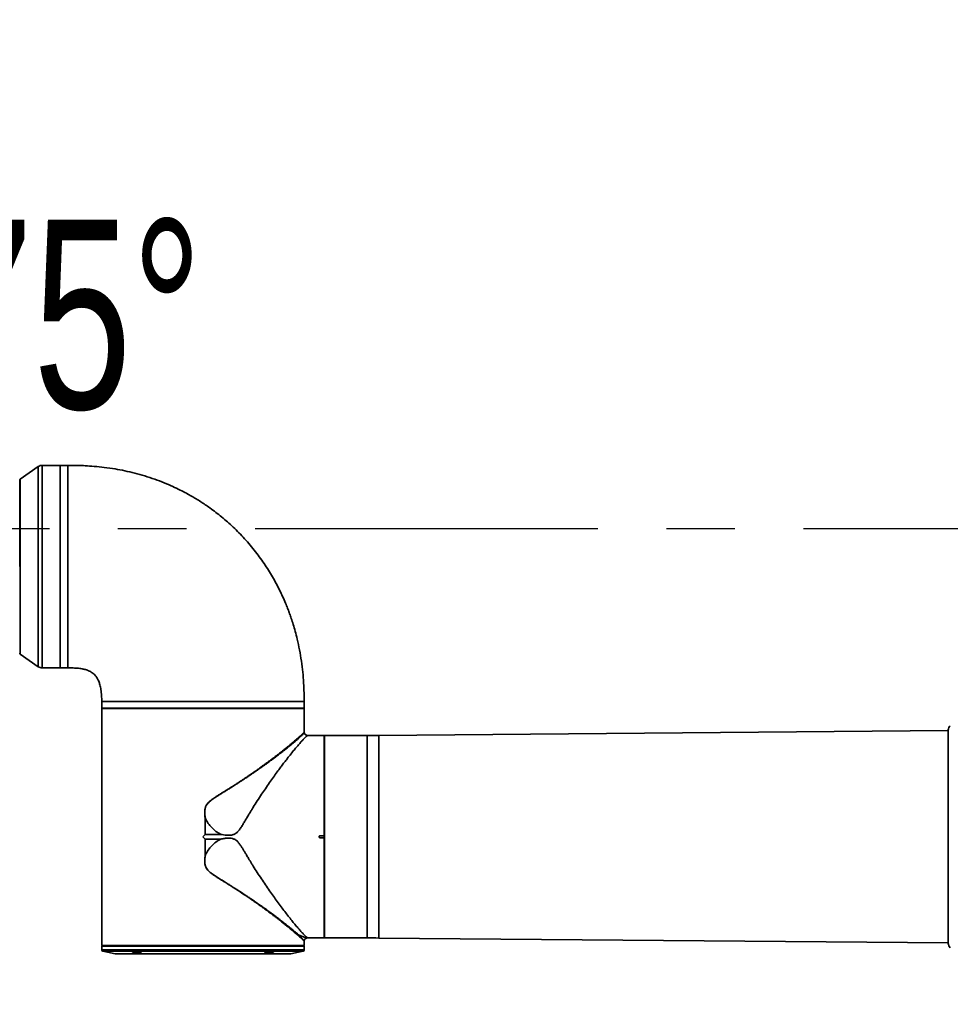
# Paper-space layout '图纸2' of a CAD drawing. Header units: millimetres. Extents: x 0 to 420, y 0 to 297.
# Tile 13 of 19: x 178 to 213, y 170 to 206. Entities that reach past the tile are written whole.
import ezdxf

# ---------------------------------------------------------------- set-up
doc = ezdxf.new("R2010")
doc.units = ezdxf.units.MM
doc.linetypes.add('CENTERX2', pattern=[20.32, 12.7, -2.54, 2.54, -2.54])
doc.layers.get('0').update_dxf_attribs({"lineweight": 18})
doc.layers.add('中心线层', color=6, linetype='CENTERX2', lineweight=25)
doc.layers.add('标注层', color=150, linetype='Continuous', lineweight=18)
doc.styles.add('SLDTEXTSTYLE1', font='txt', dxfattribs={"width": 0.7})
doc.dimstyles.new('SLDDIMSTYLE3', dxfattribs={"dimtxt": 7, "dimasz": 4, "dimexe": 0, "dimexo": 0.0625, "dimgap": 1.75, "dimtad": 0, "dimtih": 1, "dimtoh": 1, "dimlfac": 20, "dimrnd": 1e-09, "dimzin": 12, "dimdsep": 46, "dimtxsty": 'SLDTEXTSTYLE1', "dimcen": 0, "dimdle": 8, "dimadec": 0, "dimazin": 3, "dimtfac": 1, "dimtdec": 3, "dimtofl": 0, "dimtmove": 0, "dimatfit": 3, "dimfxl": 1, "dimfrac": 2, "dimtolj": 1, "dimarcsym": 0})
doc.dimstyles.new('SLDDIMSTYLE4', dxfattribs={"dimtxt": 3.5, "dimasz": 4, "dimexe": 0, "dimexo": 0.0625, "dimgap": 0.875, "dimtad": 0, "dimtih": 1, "dimtoh": 1, "dimdec": 4, "dimlfac": 20, "dimzin": 12, "dimdsep": 46, "dimtxsty": 'SLDTEXTSTYLE1', "dimcen": 0.09, "dimdle": 8, "dimazin": 3, "dimtfac": 1, "dimtdec": 3, "dimtofl": 0, "dimtmove": 0, "dimatfit": 3, "dimfxl": 1, "dimfrac": 2, "dimtolj": 1, "dimarcsym": 0})

# ---------------------------------------------------------------- blocks, each defined once
blk = doc.blocks.new('*X59')
at = {"layer": '标注层'}
blk.add_hatch(color=7, dxfattribs=at).paths.add_polyline_path([(276.344, 229.338), (279.855, 231.32), (279.259, 232.123)], flags=0)
at = {"layer": '标注层', "color": 7}
for p, q in [((276.344, 229.338), (289.254, 238.915)), ((289.254, 238.915), (310.753, 238.915))]:
    blk.add_line(p, q, dxfattribs=at)
at = {"layer": '标注层', "color": 7, "char_height": 7, "attachment_point": 1, "style": 'SLDTEXTSTYLE1'}
for s, insert, width in [('%%C', (290.254, 247.968), 6.56983), ('2806', (298.484, 247.938), 26.60782)]:
    blk.add_mtext(s, dxfattribs=dict(at, insert=insert, width=width))
blk = doc.blocks.new('*X60')
at = {"layer": '标注层'}
for points in [[(213.89, 257.426), (209.859, 257.461), (209.974, 256.468)], [(220.004, 117.394), (216.019, 118.008), (215.991, 117.008)]]:
    blk.add_hatch(color=7, dxfattribs=at).paths.add_polyline_path(points, flags=0)
at = {"layer": '标注层', "color": 7}
blk.add_line((220.004, 118.072), (220.004, 115.394), dxfattribs=at)
for start, end in [(95, 182.5), (182.5, 270)]:
    blk.add_arc((220.004, 187.544), 70.15, start, end, dxfattribs=at)
blk = doc.blocks.new('SW_CENTERMARKSYMBOL_0')
at = {"layer": '中心线层', "color": 0}
blk.add_line((-0.05, 0), (-70.657, 0), dxfattribs=at)

psp = doc.layouts.new('图纸2')

# ---------------------------------------------------------------- linework, layer by layer
at = {"color": 7, "linetype": 'Continuous', "lineweight": 35}
for p, q in [((178.8988224, 189.8481361), (178.2347093, 189.3832569)), ((179.7133824, 189.8933281), (179.042188, 189.8933281)), ((180.0033824, 189.8933281), (179.7133824, 189.8933281)), ((179.7133824, 189.8933281), (179.7133824, 182.3933281)), ((179.7133824, 186.1433281), (179.7133824, 189.8933281)), ((178.2133824, 189.3422953), (178.2133824, 186.1433281)), ((179.7133824, 182.3933281), (179.7133824, 186.1433281)), ((178.2347093, 182.9033993), (178.8988224, 182.4385201)), ((179.042188, 182.3933281), (179.7133824, 182.3933281)), ((179.7133824, 182.3933281), (180.0033824, 182.3933281)), ((181.2533824, 181.1433281), (181.2533824, 181.1033281)), ((181.2533824, 181.1033281), (181.2537191, 181.1033281)), ((181.2535699, 180.8883281), (181.2535699, 180.7308281)), ((188.7531949, 180.8883281), (181.2535699, 180.8883281)), ((181.2537191, 181.1033281), (181.2537191, 180.9033281)), ((181.2537191, 180.9033281), (188.7533824, 180.9033281)), ((181.4283824, 180.9033281), (181.4283824, 180.8883281)), ((188.5783824, 180.8883281), (188.5783824, 180.9033281)), ((188.7531949, 180.7308281), (188.7531949, 180.8883281)), ((188.7533824, 180.9033281), (188.7533824, 181.1433281)), ((181.2533824, 180.693809), (181.2533824, 172.1133281)), ((181.2535699, 180.7308281), (181.2535699, 180.6937677)), ((188.7533776, 180.7308281), (188.7533776, 180.6931656)), ((188.7533824, 180.0119937), (188.7533824, 180.693809)), ((189.4933824, 179.8933281), (188.8791949, 179.8933281)), ((189.4933824, 176.1808281), (189.4933824, 179.8933281)), ((191.0909138, 179.8933281), (189.5083824, 179.8933281)), ((189.5083824, 179.8933281), (189.5083824, 172.3933281)), ((212.6132157, 180.0744382), (191.5158433, 179.8951338)), ((212.6132157, 180.0955114), (212.6132157, 172.1911449)), ((189.5083824, 179.7183281), (189.4933824, 179.7183281)), ((185.0908981, 176.8154058), (185.0890701, 176.8152565)), ((185.0890701, 176.2290158), (185.0890701, 176.8152565)), ((185.0908981, 176.8154058), (185.0908981, 176.2299249)), ((185.0033824, 176.1433281), (185.0890701, 176.2290158)), ((185.0890701, 176.0576404), (185.0033824, 176.1433281)), ((185.6597551, 176.2299257), (185.0908981, 176.2299249)), ((189.3408824, 176.1808281), (189.4933824, 176.1808281)), ((189.4933824, 176.1058281), (189.3408824, 176.1058281)), ((189.4933824, 176.1808281), (189.4933824, 176.1058281)), ((189.4933824, 172.3933281), (189.4933824, 176.1058281)), ((185.0890701, 175.4713997), (185.0890701, 176.0576404)), ((185.0908981, 176.0567313), (185.6597561, 176.0567325)), ((185.0908981, 176.0567313), (185.0908981, 175.4712504)), ((185.0908981, 175.4712504), (185.0890701, 175.4713997)), ((189.4933824, 172.5683281), (189.5083824, 172.5683281)), ((181.2533824, 172.1133281), (188.7533824, 172.1133281)), ((181.2634835, 172.0933281), (181.2536551, 172.0834997)), ((181.2583824, 172.1133281), (181.2783824, 172.0933281)), ((181.2634835, 172.0933281), (188.7432813, 172.0933281)), ((188.7283824, 172.0933281), (188.7483824, 172.1133281)), ((188.7531097, 172.0834997), (188.7432813, 172.0933281)), ((188.7533824, 172.1133281), (188.7533824, 172.2746531)), ((188.8791949, 172.3933281), (189.4933824, 172.3933281)), ((189.5083824, 172.3933281), (191.0909138, 172.3933281)), ((191.5158433, 172.3915224), (212.6132157, 172.2122181)), ((181.2536551, 172.0834997), (181.2560216, 171.9479194)), ((181.2536551, 172.0834997), (188.7531097, 172.0834997)), ((181.2962082, 171.899763), (181.7466181, 171.809681)), ((181.7564239, 171.80871), (188.2503409, 171.80871)), ((182.455682, 171.8640499), (182.451605, 171.8653447)), ((187.3179638, 171.8152149), (187.3255617, 171.8151396)), ((187.3340782, 171.8294572), (187.3271671, 171.8295309)), ((187.5707543, 171.882273), (187.5631581, 171.882342)), ((188.2601467, 171.809681), (188.7105566, 171.899763)), ((188.7507432, 171.9479194), (188.7531097, 172.0834997))]:
    psp.add_line(p, q, dxfattribs=at)
at = {"color": 8, "linetype": 'Continuous', "lineweight": 35}
for p, q in [((178.8988224, 189.8481361), (178.8988224, 182.4385201)), ((179.042188, 189.8933281), (179.042188, 186.1433281)), ((180.0033824, 182.3933281), (180.0033824, 189.8933281)), ((178.2347093, 189.3832569), (178.2347093, 186.1433281)), ((178.2347093, 186.1433281), (178.2347093, 182.9033993)), ((179.042188, 186.1433281), (179.042188, 182.3933281)), ((188.7533824, 181.1433281), (181.2533824, 181.1433281)), ((191.0909138, 172.3933281), (191.0909138, 179.8933281)), ((191.5158433, 179.8951338), (191.5158433, 172.3915224)), ((181.2560216, 171.9479194), (188.7507432, 171.9479194)), ((181.2962082, 171.899763), (187.6247504, 171.899763)), ((181.7466181, 171.809681), (187.3062625, 171.809681)), ((187.3062625, 171.809681), (188.2601467, 171.809681)), ((187.6247504, 171.899763), (188.7105566, 171.899763))]:
    psp.add_line(p, q, dxfattribs=at)
at = {"color": 7, "linetype": 'CENTERX2', "lineweight": 18}
psp.add_arc((220.0035491, 187.5436614), 70.15, 95, 85, dxfattribs=at)
at = {"color": 7, "linetype": 'Continuous', "lineweight": 35}
for centre, radius, start, end in [((179.042188, 189.6433281), 0.25, 90, 124.9920202), ((178.2633824, 189.3422953), 0.05, 124.9920202, 179.99999992), ((178.2633824, 182.9443609), 0.05, 180, 235.00797988), ((179.042188, 182.6433281), 0.25, 235.0079798, 270), ((212.8132157, 180.0955114), 0.2, 127.87498365, 180), ((191.0909138, 229.8933281), 50, 270, 270.48693916), ((191.0909138, 122.3933281), 50, 89.51306084, 90), ((212.8132157, 172.1911449), 0.2, 180, 232.12501635), ((181.306014, 171.948792), 0.05, 181, 258.69006744), ((181.7564239, 171.85871), 0.05, 258.69006749, 270), ((188.2503409, 171.85871), 0.05, 270, 281.30993251), ((188.7007508, 171.948792), 0.05, 281.30993256, 359)]:
    psp.add_arc(centre, radius, start, end, dxfattribs=at)
for points, knots in [([(188.7533824, 181.1433281), (188.7525456, 181.2504624), (188.7507473, 181.4806849), (188.7339653, 181.843642), (188.7021372, 182.2371586), (188.6518137, 182.6456007), (188.5835202, 183.0543802), (188.5047968, 183.4215948), (188.424292, 183.7370637), (188.3498915, 183.9931128), (188.2797621, 184.2112378), (188.2145863, 184.3984603), (188.1511623, 184.5688266), (188.0432425, 184.8408674), (187.8731134, 185.2229629), (187.6167307, 185.7121891), (187.3113013, 186.2085763), (186.9545025, 186.703839), (186.5580967, 187.1741299), (186.1357767, 187.6039183), (185.7057729, 187.9828801), (185.3538076, 188.2524015), (185.0911139, 188.4350114), (184.9206622, 188.5472436), (184.7509116, 188.6531379), (184.5754074, 188.7568419), (184.378557, 188.8666195), (184.1471233, 188.9869895), (183.8732324, 189.1177182), (183.5600492, 189.2525046), (183.2149626, 189.3837823), (182.85049, 189.503787), (182.4801284, 189.6072768), (182.112279, 189.6929375), (181.7350842, 189.7641967), (181.3566211, 189.8192139), (180.9857287, 189.857602), (180.674233, 189.8784835), (180.4239625, 189.8884798), (180.2379952, 189.8924081), (180.1102192, 189.8932896), (180.0370645, 189.8933646), (180.0121127, 189.8933376), (180.0033824, 189.8933281)], [0, 0, 0, 0, 0.3215251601, 0.690930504, 1.0901925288, 1.5061583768, 1.9256440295, 2.3336357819, 2.6329032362, 2.9026119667, 3.1337544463, 3.3204748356, 3.4975418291, 3.6793046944, 4.1987893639, 4.7519713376, 5.3358088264, 5.9465131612, 6.5822625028, 7.179876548, 7.753293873, 8.3010801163, 8.5092495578, 8.7134056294, 8.9135147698, 9.1096575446, 9.3251621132, 9.5898934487, 9.892441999, 10.2358081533, 10.6128972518, 11.0001687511, 11.3870401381, 11.7666365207, 12.1333624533, 12.5388055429, 12.9140600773, 13.2521708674, 13.4755971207, 13.6657323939, 13.8104012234, 13.859086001, 13.8852877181, 13.8852877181, 13.8852877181, 13.8852877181]), ([(180.0033824, 182.3933281), (180.0684026, 182.393282), (180.1999183, 182.3931886), (180.3873572, 182.3815173), (180.5501482, 182.3572308), (180.6719949, 182.3259279), (180.7609205, 182.2928311), (180.8588747, 182.2451101), (180.967678, 182.1685214), (181.0512921, 182.0690553), (181.1056963, 181.9785789), (181.1489135, 181.8866811), (181.1928276, 181.7539422), (181.2284269, 181.5776764), (181.2500872, 181.3688534), (181.2522663, 181.2197154), (181.2533824, 181.1433281)], [0, 0, 0, 0, 0.1955243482, 0.3954853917, 0.5642252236, 0.6897533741, 0.7730928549, 0.8491209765, 1.0171616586, 1.168728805, 1.2360150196, 1.3344013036, 1.4734597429, 1.6554132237, 1.8741568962, 2.1038351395, 2.1038351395, 2.1038351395, 2.1038351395]), ([(188.8791949, 179.8933281), (188.8755658, 179.8911488), (188.8682103, 179.8867318), (188.8260759, 179.8513309), (188.7702754, 179.796317), (188.6984223, 179.7218282), (188.6139291, 179.6284327), (188.5164972, 179.5163943), (188.4083507, 179.3878815), (188.2914529, 179.2449377), (188.1770567, 179.1015067), (188.0674588, 178.9609596), (187.967281, 178.8300584), (187.8625027, 178.6908318), (187.7451014, 178.5320365), (187.6139124, 178.3506134), (187.4670603, 178.1427948), (187.320857, 177.9309583), (187.1691311, 177.7049229), (187.0193748, 177.475752), (186.8907983, 177.2737413), (186.7943006, 177.117946), (186.7199583, 176.9957843), (186.643596, 176.8682989), (186.5660236, 176.7379328), (186.4916304, 176.6134227), (186.4304889, 176.5136593), (186.3767519, 176.4328677), (186.3332411, 176.3740563), (186.2779095, 176.3106076), (186.2167813, 176.2604219), (186.150648, 176.2282092), (186.0928481, 176.2101239), (186.0265658, 176.1998817), (185.9530783, 176.1970631), (185.8298256, 176.2018337), (185.7323254, 176.2179386), (185.6597551, 176.2299257)], [0, 0, 0, 0, 0.2110351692, 0.4277324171, 0.6404171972, 0.844804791, 1.0553433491, 1.2724497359, 1.4823428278, 1.693773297, 1.9092456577, 2.0656110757, 2.2282273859, 2.3822361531, 2.5466816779, 2.755060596, 2.9587562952, 3.1803124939, 3.3770913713, 3.6006944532, 3.8121956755, 3.9197835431, 4.0116349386, 4.130950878, 4.2491325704, 4.3460022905, 4.4493824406, 4.5051749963, 4.5579632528, 4.60891055, 4.6886906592, 4.7280581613, 4.7686124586, 4.8202250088, 4.8737107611, 4.9286916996, 5.0887398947, 5.0887398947, 5.0887398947, 5.0887398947]), ([(188.7542444, 180.0002708), (188.753982, 180.0023311), (188.7534572, 180.0064519), (188.7534073, 180.0106056), (188.7533824, 180.0126824)], [0, 0, 0, 0, 0.006230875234, 0.012462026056, 0.012462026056, 0.012462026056, 0.012462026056]), ([(188.880324, 179.8932626), (188.8647122, 179.8948079), (188.8340396, 179.897844), (188.7945986, 179.9225688), (188.7646775, 179.9578707), (188.7575542, 179.9874701), (188.7539555, 180.0024235)], [0, 0, 0, 0, 0.04741719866, 0.0931605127, 0.13868323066, 0.18516176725, 0.18516176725, 0.18516176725, 0.18516176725]), ([(185.0920958, 176.8139635), (185.0919207, 176.8143067), (185.0916817, 176.8147752), (185.0912369, 176.8152515), (185.0910032, 176.815358), (185.0908981, 176.8154058)], [0, 0, 0, 0, 0.0011635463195, 0.0015882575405, 0.0019352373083, 0.0019352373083, 0.0019352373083, 0.0019352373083]), ([(185.0920958, 176.8139635), (185.1254736, 176.7535187), (185.1921371, 176.6327958), (185.3263911, 176.4746145), (185.4807595, 176.3354352), (185.5999649, 176.2651692), (185.6597551, 176.2299257)], [0, 0, 0, 0, 0.2074530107, 0.41433401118, 0.62153961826, 0.83005332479, 0.83005332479, 0.83005332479, 0.83005332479]), ([(185.0908981, 176.2299249), (185.0906696, 176.2298985), (185.090143, 176.2298378), (185.0895354, 176.2294515), (185.0891945, 176.2291323), (185.0890701, 176.2290158)], [0, 0, 0, 0, 0.0006931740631, 0.0015976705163, 0.0021175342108, 0.0021175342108, 0.0021175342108, 0.0021175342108]), ([(189.3408824, 176.1058281), (189.3366657, 176.1062426), (189.3282323, 176.1070716), (189.3170085, 176.1135369), (189.3084754, 176.123051), (189.3041544, 176.1335985), (189.302914, 176.1447587), (189.3048171, 176.1559791), (189.3110397, 176.167212), (189.32062, 176.1756941), (189.3311481, 176.1801878), (189.3381171, 176.1806462), (189.3408824, 176.1808281)], [0, 0, 0, 0, 0.01280509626, 0.02561017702, 0.03841566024, 0.05122140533, 0.05964554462, 0.0724506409, 0.08525572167, 0.09806120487, 0.11086694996, 0.11929108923, 0.11929108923, 0.11929108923, 0.11929108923]), ([(185.0890701, 176.0576404), (185.0892961, 176.0574364), (185.089711, 176.0570621), (185.0903658, 176.0567686), (185.090759, 176.0567411), (185.0908981, 176.0567313)], [0, 0, 0, 0, 0.000922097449, 0.0016925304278, 0.0021144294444, 0.0021144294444, 0.0021144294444, 0.0021144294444]), ([(185.0920982, 175.4726915), (185.1254633, 175.5331607), (185.1921947, 175.6541012), (185.3267914, 175.8125435), (185.4812666, 175.9515931), (185.6003039, 176.0217121), (185.6597561, 176.0567325)], [0, 0, 0, 0, 0.20749854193, 0.41500476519, 0.62277488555, 0.830081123, 0.830081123, 0.830081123, 0.830081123]), ([(185.6597561, 176.0567325), (185.6855469, 176.0613293), (185.7354393, 176.0702219), (185.8082965, 176.0799237), (185.8919326, 176.0877489), (185.9882384, 176.0904651), (186.0982514, 176.0786046), (186.1845147, 176.0451582), (186.2448325, 176.0032219), (186.3020279, 175.9513646), (186.3645769, 175.8729659), (186.431254, 175.7717291), (186.4930456, 175.6707816), (186.5540792, 175.5687512), (186.6196397, 175.4586065), (186.6844372, 175.3500858), (186.7471969, 175.2459535), (186.8055236, 175.1505701), (186.8951696, 175.0060464), (187.0162858, 174.8156425), (187.166159, 174.5863714), (187.3178278, 174.3600466), (187.4670639, 174.1438659), (187.613912, 173.936042), (187.7570371, 173.7381101), (187.8983509, 173.5476079), (188.035338, 173.3671212), (188.1665649, 173.1982988), (188.2914522, 173.0417209), (188.4083502, 172.8987749), (188.5164966, 172.7702626), (188.6139287, 172.658224), (188.6984217, 172.5648285), (188.7702751, 172.4903396), (188.8260756, 172.4353256), (188.8682101, 172.3999245), (188.8755658, 172.3955074), (188.8791949, 172.3933281)], [0, 0, 0, 0, 0.0570977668, 0.1104557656, 0.160153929, 0.2401568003, 0.3201669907, 0.3998834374, 0.4384611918, 0.4798440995, 0.5678142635, 0.6562545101, 0.7447500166, 0.8269334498, 0.9172787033, 1.0270391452, 1.1064886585, 1.187499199, 1.2766348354, 1.4881600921, 1.6990040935, 1.9086240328, 2.1302157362, 2.3339451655, 2.5423604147, 2.7593194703, 2.9699607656, 3.1798550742, 3.3953617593, 3.6068274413, 3.8167570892, 4.0338979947, 4.2444716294, 4.4488949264, 4.6616136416, 4.8783468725, 5.0894188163, 5.0894188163, 5.0894188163, 5.0894188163]), ([(188.4715158, 172.5351536), (188.4444893, 172.5585933), (188.3894265, 172.6063485), (188.293139, 172.6878807), (188.187684, 172.7755051), (188.0724014, 172.8695624), (187.9476126, 172.9695199), (187.826546, 173.0646248), (187.7126165, 173.1527644), (187.6085647, 173.2322414), (187.4963116, 173.3167933), (187.3832764, 173.4007066), (187.269569, 173.4840126), (187.1551291, 173.5667649), (187.031256, 173.6550798), (186.9058196, 173.743232), (186.7755672, 173.8335066), (186.6368089, 173.9281701), (186.4686198, 174.0409319), (186.3144766, 174.1423216), (186.1931458, 174.2208596), (186.1334566, 174.2591868), (186.0993856, 174.2809932), (186.0779369, 174.2945911), (186.0536335, 174.3099955), (186.0203312, 174.3310447), (185.9768691, 174.3584371), (185.9231505, 174.3921675), (185.8590757, 174.4322462), (185.7699119, 174.4877108), (185.6674862, 174.5513856), (185.5558568, 174.6215732), (185.451486, 174.6890565), (185.3461579, 174.7613166), (185.2536392, 174.8336315), (185.1824461, 174.9048127), (185.1374722, 174.9648777), (185.1080342, 175.0213945), (185.0887384, 175.0746152), (185.0694338, 175.1610375), (185.065095, 175.2954006), (185.0804789, 175.408332), (185.0890701, 175.4713997)], [0, 0, 0, 0, 0.1844699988, 0.3758319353, 0.5742601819, 0.7624937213, 0.9593870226, 1.1650333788, 1.3013076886, 1.4438022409, 1.5925339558, 1.7475177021, 1.8791132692, 2.0186473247, 2.1661249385, 2.321550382, 2.4564097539, 2.6114976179, 2.7868138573, 3.00898326, 3.106948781, 3.1708160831, 3.1964972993, 3.2135986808, 3.237697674, 3.2721843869, 3.3170587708, 3.3723207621, 3.4379702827, 3.5140072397, 3.645088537, 3.7498836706, 3.8536425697, 3.9641971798, 4.0770169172, 4.153221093, 4.2206639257, 4.2676021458, 4.3153527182, 4.3647069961, 4.4930443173, 4.655365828, 4.655365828, 4.655365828, 4.655365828]), ([(185.0920982, 175.4726915), (185.0835527, 175.4137472), (185.0664434, 175.2957313), (185.0697588, 175.1592717), (185.0907624, 175.0719114), (185.1106248, 175.015447), (185.1468607, 174.9501651), (185.2045148, 174.8817726), (185.2923171, 174.801997), (185.4123205, 174.7157336), (185.5605346, 174.620328), (185.7095093, 174.5278035), (185.8580038, 174.4366802), (186.004928, 174.3457296), (186.1368222, 174.2628134), (186.2799522, 174.1715286), (186.4298014, 174.0746388), (186.5810179, 173.9752353), (186.7159651, 173.885272), (186.841761, 173.800184), (186.999867, 173.69168), (187.1761391, 173.568424), (187.3602518, 173.4368476), (187.5235483, 173.3178233), (187.6672564, 173.2111712), (187.7927086, 173.1165137), (187.9201158, 173.0188954), (188.0461092, 172.9205277), (188.1671937, 172.823982), (188.2802852, 172.7320555), (188.3826618, 172.6466505), (188.4731785, 172.569029), (188.5208257, 172.5262909), (188.5428003, 172.5065803)], [0, 0, 0, 0, 0.1495303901, 0.2993832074, 0.3381418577, 0.3746755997, 0.449373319, 0.5239722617, 0.5983176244, 0.7469238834, 0.8950874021, 1.0433303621, 1.1915562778, 1.3394103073, 1.487038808, 1.5947927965, 1.7823092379, 1.9572500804, 2.0785585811, 2.2217016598, 2.3740007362, 2.6131748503, 2.835416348, 3.0407119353, 3.2291602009, 3.4009438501, 3.5562979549, 3.7762640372, 3.9731153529, 4.1474420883, 4.3708282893, 4.5652139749, 4.7315998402, 4.7315998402, 4.7315998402, 4.7315998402]), ([(185.0908981, 175.4712504), (185.091003, 175.4712982), (185.0912365, 175.4714045), (185.0916818, 175.4718805), (185.0919221, 175.4723486), (185.0920982, 175.4726915)], [0, 0, 0, 0, 0.0003463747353, 0.0007710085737, 0.0019353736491, 0.0019353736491, 0.0019353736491, 0.0019353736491]), ([(188.5428004, 172.5065803), (188.5427996, 172.5065808), (188.5427972, 172.5065821), (188.5427895, 172.5065856), (188.5427636, 172.5065971), (188.5426666, 172.5066376), (188.5422928, 172.5067909), (188.5408241, 172.5073835), (188.5350015, 172.5097169), (188.523508, 172.5143049), (188.5011655, 172.5232413), (188.4833859, 172.5303857), (188.4715208, 172.5351536)], [0, 0, 0, 0, 0.000002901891, 0.0000081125, 0.000025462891, 0.00008788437, 0.000323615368, 0.001238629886, 0.004842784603, 0.01914661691, 0.03832287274, 0.076793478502, 0.076793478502, 0.076793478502, 0.076793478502]), ([(188.7533824, 172.2745942), (188.7534123, 172.2764078), (188.7534723, 172.280035), (188.7539009, 172.2836373), (188.7541153, 172.2854384)], [0, 0, 0, 0, 0.005441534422, 0.01088309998, 0.01088309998, 0.01088309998, 0.01088309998]), ([(188.7539981, 172.2845602), (188.7565745, 172.2964334), (188.7616727, 172.3199278), (188.781887, 172.3499964), (188.8084378, 172.3742961), (188.830515, 172.3831871), (188.8416156, 172.3876576)], [0, 0, 0, 0, 0.03659913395, 0.07242115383, 0.10809980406, 0.14418162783, 0.14418162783, 0.14418162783, 0.14418162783]), ([(188.8407913, 172.3872965), (188.8409899, 172.3873938), (188.8529214, 172.3932426), (188.8666458, 172.3933135), (188.8801416, 172.3933832)], [0, 0, 0, 0, 0.000678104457, 0.040729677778, 0.040729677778, 0.040729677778, 0.040729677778]), ([(182.6865272, 171.8480447), (182.6696272, 171.8525039), (182.6441415, 171.8592283), (182.6010404, 171.8671566), (182.5576381, 171.8738929), (182.5028324, 171.8801283), (182.4458833, 171.883146), (182.4058483, 171.8811798), (182.3903246, 171.8744127), (182.3997331, 171.8639138), (182.4255191, 171.8553262), (182.4384206, 171.8510296)], [0, 0, 0, 0, 0.04545435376, 0.06854669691, 0.09156824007, 0.13426044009, 0.17801748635, 0.22240897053, 0.26679682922, 0.31120083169, 0.35566277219, 0.35566277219, 0.35566277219, 0.35566277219]), ([(182.4384206, 171.8510296), (182.4536325, 171.8469587), (182.4792401, 171.8401057), (182.5230071, 171.8316199), (182.5682093, 171.824227), (182.6114199, 171.8189299), (182.6498208, 171.8159357), (182.6840613, 171.8146618), (182.7107952, 171.8159451), (182.726319, 171.8197631), (182.7329629, 171.8252827), (182.726271, 171.8328547), (182.7079735, 171.8412661), (182.6934241, 171.8458648), (182.6865272, 171.8480447)], [0, 0, 0, 0, 0.0409281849, 0.06889798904, 0.09213553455, 0.13257087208, 0.15461474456, 0.17658210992, 0.21742392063, 0.24068516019, 0.26429989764, 0.30642794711, 0.33096567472, 0.35308077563, 0.35308077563, 0.35308077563, 0.35308077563]), ([(182.692782, 171.8457573), (182.6940087, 171.8453962), (182.7027245, 171.8428304), (182.711147, 171.8388111), (182.713608, 171.8380474), (182.7144099, 171.8377986)], [0, 0, 0, 0, 0.00229836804, 0.016330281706, 0.023113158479, 0.023113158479, 0.023113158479, 0.023113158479]), ([(187.5631581, 171.882342), (187.5460162, 171.8818712), (187.5117363, 171.8809296), (187.4458978, 171.8736767), (187.3816363, 171.8632592), (187.3264813, 171.8506843), (187.2882303, 171.8377207), (187.2725983, 171.826282), (187.2805668, 171.8176786), (187.3055, 171.816036), (187.3179638, 171.8152149)], [0, 0, 0, 0, 0.0435592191, 0.0871085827, 0.13063781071, 0.17416839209, 0.21770512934, 0.26125120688, 0.30479140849, 0.34831169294, 0.34831169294, 0.34831169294, 0.34831169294]), ([(187.3255617, 171.8151396), (187.3426994, 171.8156614), (187.3769606, 171.8167044), (187.4426844, 171.8245959), (187.5068239, 171.8356008), (187.5606344, 171.8481306), (187.5924923, 171.8585724), (187.6077824, 171.8662023), (187.6149034, 171.8731574), (187.6089189, 171.8784337), (187.5912927, 171.8814994), (187.577458, 171.8820205), (187.5707543, 171.882273)], [0, 0, 0, 0, 0.04306268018, 0.08608935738, 0.12912997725, 0.17219490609, 0.21198961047, 0.23493186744, 0.25792380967, 0.30033758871, 0.32332467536, 0.34493493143, 0.34493493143, 0.34493493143, 0.34493493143])]:
    psp.add_open_spline(points, degree=3, knots=knots, dxfattribs=at)
at = {"color": 8, "linetype": 'Continuous', "lineweight": 35}
for points, knots in [([(185.0890701, 176.8152565), (185.0851482, 176.8413897), (185.0776181, 176.8915656), (185.0707796, 176.9642766), (185.0672067, 177.0485145), (185.0718123, 177.1437847), (185.0936035, 177.2327511), (185.1239513, 177.2975868), (185.1548187, 177.3461532), (185.1935846, 177.3929702), (185.2375764, 177.436484), (185.285454, 177.4774112), (185.3381684, 177.5182579), (185.400713, 177.5630412), (185.4778357, 177.6145709), (185.5737673, 177.6762887), (185.6849839, 177.746256), (185.7793435, 177.8047892), (185.8495457, 177.8485458), (185.8949685, 177.8769307), (185.9402597, 177.9053123), (185.9854117, 177.9336917), (186.0304203, 177.9620641), (186.0752679, 177.9904476), (186.1115302, 178.013418), (186.1725887, 178.0524632), (186.2653273, 178.1123862), (186.3817597, 178.1885621), (186.4966141, 178.2646047), (186.599778, 178.3336272), (186.7027288, 178.4033818), (186.8053112, 178.4737264), (186.9127903, 178.5482898), (187.0256805, 178.6275825), (187.1348736, 178.7053098), (187.2363389, 178.7784649), (187.3303334, 178.8470515), (187.4319766, 178.9220125), (187.5406045, 179.0030662), (187.6551929, 179.0898269), (187.7617648, 179.171695), (187.8605686, 179.248672), (187.9659882, 179.3318988), (188.0758036, 179.4198819), (188.187225, 179.5107816), (188.2869131, 179.5936131), (188.379307, 179.6717761), (188.4637307, 179.744469), (188.5392455, 179.810822), (188.6027102, 179.8678356), (188.662036, 179.9224539), (188.7127395, 179.9706534), (188.7446236, 180.0020177), (188.7560559, 180.0149405), (188.7533646, 180.0120034), (188.7533557, 180.0119937)], [0, 0, 0, 0, 0.0574321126, 0.1102701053, 0.1586454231, 0.2406546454, 0.3168407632, 0.3558397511, 0.3958256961, 0.4416174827, 0.4877017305, 0.5302658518, 0.5786377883, 0.6329126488, 0.6979495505, 0.781141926, 0.8825111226, 0.9863869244, 1.025974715, 1.0655656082, 1.1051596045, 1.1447567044, 1.1843569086, 1.2239602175, 1.2635666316, 1.2807066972, 1.3869413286, 1.5129169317, 1.5977948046, 1.703798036, 1.8010277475, 1.8894839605, 1.9985729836, 2.1146996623, 2.2251646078, 2.3299700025, 2.4291184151, 2.5226128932, 2.6584306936, 2.7894764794, 2.9157660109, 3.0373169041, 3.1541489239, 3.3204615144, 3.4809212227, 3.6356182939, 3.7846534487, 3.9484668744, 4.1075758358, 4.2621814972, 4.4125031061, 4.6254874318, 4.8388803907, 5.0460683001, 5.0467558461, 5.0467558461, 5.0467558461, 5.0467558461]), ([(188.7538369, 180.0008148), (188.7528753, 179.99934), (188.7509058, 179.9963197), (188.7324579, 179.9710713), (188.7026081, 179.9370814), (188.6657854, 179.8979554), (188.6282694, 179.8602179), (188.5896046, 179.8230704), (188.5466422, 179.7833405), (188.4992551, 179.7409402), (188.4471123, 179.6953366), (188.394882, 179.6506189), (188.3444871, 179.6082066), (188.2977105, 179.5693224), (188.2448554, 179.5258878), (188.1854196, 179.477598), (188.1188833, 179.4241556), (188.0447127, 179.3652825), (187.9693959, 179.3062341), (187.8933678, 179.2473181), (187.8169874, 179.1887381), (187.7325008, 179.1246321), (187.6394289, 179.0548033), (187.5372983, 178.9790869), (187.4339755, 178.9034469), (187.3299094, 178.8281873), (187.2254955, 178.753542), (187.1119071, 178.6733207), (186.9888003, 178.587497), (186.8672032, 178.5038882), (186.754298, 178.4272516), (186.6491213, 178.3567002), (186.5383943, 178.2832421), (186.4131956, 178.2011975), (186.2731204, 178.1106415), (186.1401815, 178.0259717), (186.0198352, 177.9503357), (185.9169335, 177.8865662), (185.8083985, 177.8195505), (185.6943311, 177.7494262), (185.5815046, 177.6792041), (185.4816611, 177.6155042), (185.3991037, 177.5605778), (185.3309225, 177.5117578), (185.2738185, 177.4669206), (185.2257825, 177.4243974), (185.185947, 177.3830106), (185.1518632, 177.3404657), (185.1232703, 177.2948182), (185.1008214, 177.2459172), (185.0848449, 177.1937547), (185.0751947, 177.1415106), (185.0703975, 177.0865084), (185.0694548, 177.0294366), (185.0726555, 176.9659857), (185.0795366, 176.8935659), (185.0876192, 176.8423366), (185.0920958, 176.8139635)], [0, 0, 0, 0, 0.1505641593, 0.3083629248, 0.4793594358, 0.6247127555, 0.7249989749, 0.8300134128, 0.9398785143, 1.0351541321, 1.1392802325, 1.2524574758, 1.3237288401, 1.4010975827, 1.4846582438, 1.5745089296, 1.6707495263, 1.7734796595, 1.8827955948, 1.9708272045, 2.0656379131, 2.1673059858, 2.2759036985, 2.391494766, 2.5141305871, 2.6164454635, 2.7256612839, 2.841801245, 2.9648730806, 3.0948662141, 3.1985148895, 3.2899272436, 3.3931637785, 3.5082107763, 3.6350260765, 3.7735304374, 3.8638149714, 3.9531913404, 4.0429761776, 4.1462687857, 4.2482292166, 4.3344831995, 4.4051743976, 4.4644810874, 4.51705069, 4.5630455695, 4.6038171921, 4.6417074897, 4.6812506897, 4.7204776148, 4.7581830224, 4.799412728, 4.8355865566, 4.877948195, 4.9232361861, 4.9734633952, 5.0358143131, 5.0358143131, 5.0358143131, 5.0358143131]), ([(188.7533642, 172.2746531), (188.7518253, 172.2764266), (188.7486908, 172.2800388), (188.7231505, 172.3059912), (188.6759285, 172.3511066), (188.5982181, 172.423573), (188.5144893, 172.4973089), (188.4715158, 172.5351536)], [0, 0, 0, 0, 0.06293674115, 0.12819140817, 0.19320493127, 0.28604498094, 0.38393818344, 0.38393818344, 0.38393818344, 0.38393818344]), ([(188.8407318, 172.3874187), (188.8385787, 172.3882704), (188.8342529, 172.3899818), (188.8011837, 172.4032443), (188.7564488, 172.4210959), (188.7067984, 172.4410911), (188.6568108, 172.4609568), (188.6036276, 172.4822837), (188.5631913, 172.4984354), (188.5428003, 172.5065803)], [0, 0, 0, 0, 0.0522086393, 0.10489124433, 0.15999386, 0.20346192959, 0.24044416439, 0.28031745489, 0.32087833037, 0.32087833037, 0.32087833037, 0.32087833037]), ([(188.5428004, 172.5065803), (188.575082, 172.4766295), (188.6397176, 172.4166608), (188.7043464, 172.3481639), (188.7464659, 172.2977709), (188.7515271, 172.2896018), (188.7540513, 172.2855276)], [0, 0, 0, 0, 0.07658564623, 0.15334297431, 0.23009554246, 0.30645987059, 0.30645987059, 0.30645987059, 0.30645987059]), ([(182.451605, 171.8653447), (182.4441888, 171.8678541), (182.4311423, 171.8722686), (182.4237739, 171.876298), (182.420594, 171.878037)], [0, 0, 0, 0, 0.019113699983, 0.033624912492, 0.033624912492, 0.033624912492, 0.033624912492]), ([(182.7131326, 171.834665), (182.7103429, 171.8336088), (182.7020799, 171.8304806), (182.6727132, 171.8285914), (182.6309564, 171.8311038), (182.5925223, 171.8354845), (182.5559777, 171.8407911), (182.5190916, 171.8480327), (182.4830011, 171.8561704), (182.4652733, 171.8612836), (182.455682, 171.86405)], [0, 0, 0, 0, 0.0235073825, 0.06962897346, 0.11584311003, 0.1403129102, 0.16565817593, 0.20413478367, 0.23055930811, 0.26170835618, 0.26170835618, 0.26170835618, 0.26170835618]), ([(187.3271672, 171.829531), (187.3162158, 171.830319), (187.2994511, 171.8315253), (187.2902007, 171.835844), (187.2899485, 171.8386596), (187.2898369, 171.8399049)], [0, 0, 0, 0, 0.021556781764, 0.032999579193, 0.042073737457, 0.042073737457, 0.042073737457, 0.042073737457]), ([(187.589287, 171.8809552), (187.5880884, 171.8796753), (187.5851508, 171.8765382), (187.5703194, 171.8703695), (187.5483544, 171.8628836), (187.5196679, 171.8552229), (187.4829695, 171.8470578), (187.435993, 171.8381485), (187.3797468, 171.830991), (187.3490519, 171.8299601), (187.3340782, 171.8294572)], [0, 0, 0, 0, 0.01750278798, 0.04289905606, 0.07201581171, 0.1028190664, 0.12935030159, 0.16939718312, 0.21724382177, 0.26281553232, 0.26281553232, 0.26281553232, 0.26281553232])]:
    psp.add_open_spline(points, degree=3, knots=knots, dxfattribs=at)

# ---------------------------------------------------------------- block references
at = {"layer": '中心线层', "color": 7}
psp.add_blockref('SW_CENTERMARKSYMBOL_0', (220.0035491, 187.5436614), dxfattribs=at)

# ---------------------------------------------------------------- texts
at = {"layer": '标注层', "color": 7, "insert": (162.6852099, 198.990146), "char_height": 7, "width": 46.645810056, "attachment_point": 1, "style": 'SLDTEXTSTYLE1'}
psp.add_mtext('J5:175%%D', dxfattribs=at)

# ---------------------------------------------------------------- dimensions: what is measured, and where the dimension line sits
at = {"layer": '标注层', "color": 7}
dim = psp.add_angular_dim_2l(base=(149.9206363, 184.4837754), line1=((220.0035491, 118.0716422), (220.0035491, 257.2587242)), line2=((213.8895737, 257.4267195), (220.0035491, 187.5436614)), dimstyle='SLDDIMSTYLE4', override={"dimtad": 0, "dimtih": 1, "dimtoh": 1, "dimsah": 1, "dimtdec": 2, "dimtzin": 12}, dxfattribs=at)
dim.commit()
dim.dimension.update_dxf_attribs({"geometry": '*X60', "text_midpoint": (149.9206363, 184.4837754), "dimtype": 162})
dim = psp.add_diameter_dim_2p(p1=(163.6629929, 145.7493529), p2=(276.3441053, 229.33797), dimstyle='SLDDIMSTYLE3', override={"dimpost": '%%C<>', "dimsah": 1, "dimtzin": 12}, dxfattribs=at)
dim.commit()
dim.dimension.update_dxf_attribs({"geometry": '*X59', "text_midpoint": (296.2987822, 244.1406625), "dimtype": 163})

doc.saveas('drawing.dxf')
